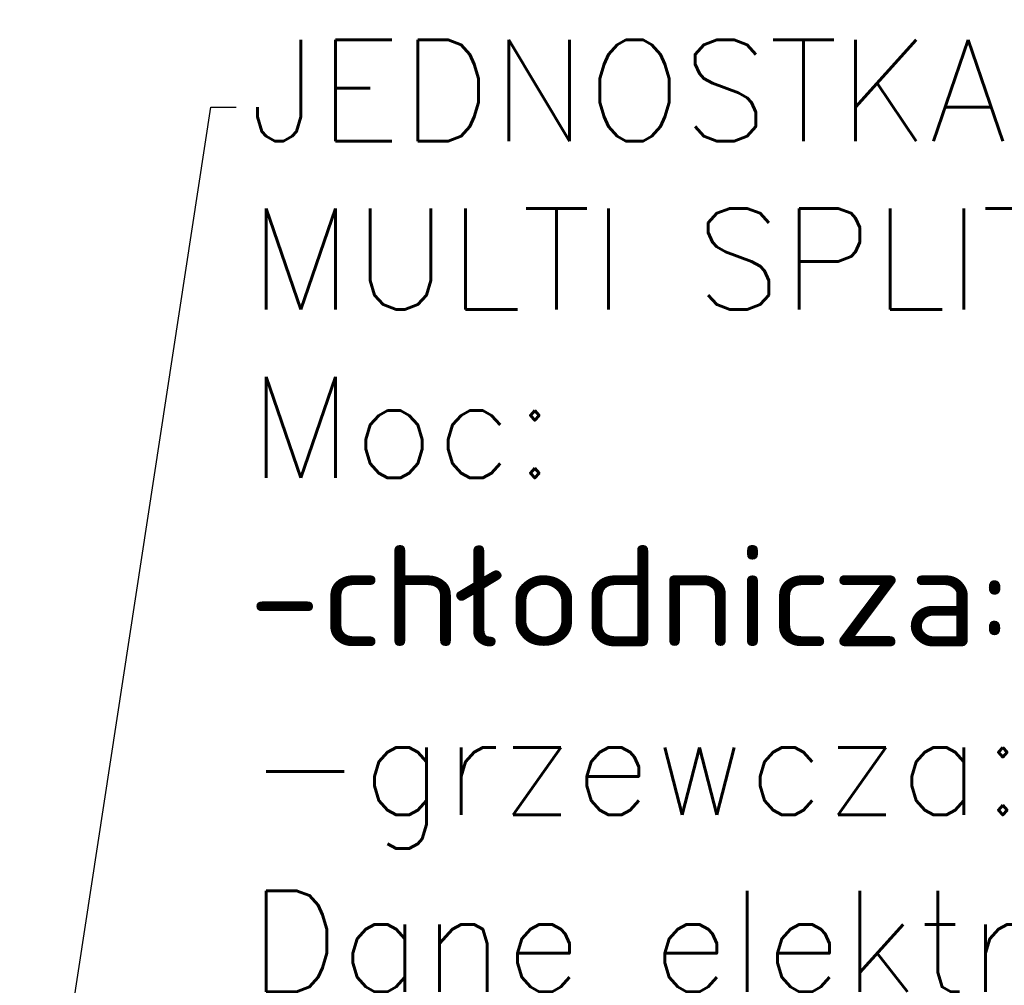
# Model space of a CAD drawing. Header units: centimetres. Extents: x 8435 to 34224, y 15581 to 23928.
# Tile 34 of 256: x 14084 to 14162, y 19725 to 19801. Entities that reach past the tile are written whole.
import ezdxf
from ezdxf import colors
from ezdxf.entities.mleader import LeaderData, LeaderLine
from ezdxf.math import Vec2, Vec3

# ---------------------------------------------------------------- set-up
doc = ezdxf.new("R2010")
doc.units = ezdxf.units.CM
doc.header["$LTSCALE"] = 0.2
doc.layers.add('_ET_OPIS', color=7, linetype='Continuous', lineweight=20)
doc.styles.add('SIMPLEX', font='simplex.shx', dxfattribs={"height": 12})

msp = doc.modelspace()

# ---------------------------------------------------------------- leaders
at = {"layer": '_ET_OPIS', "ltscale": 2}
ml = msp.add_multileader_mtext('Standard', dxfattribs=at)
ml.set_content('JEDNOSTKA ZEWNĘTRZNA\\PMULTI SPLIT\\PMoc:\\P-chłodnicza:12.0kW\\P-grzewcza:12.0kW\\PDane elektryczne; 1{\\fArial|b0|i0|c238|p34;\\H1.08333x;~\\fMS Shell Dlg 2|b0|i0|c238|p0;\\H0.65385x; \\H1.41176x;230V}, 50Hz\\Pmontaż na ścianie budynku', color=256, style='SIMPLEX')
ml.set_leader_properties()
ml.build(insert=Vec2(0, 0))
ml.multileader.update_dxf_attribs({"dogleg_length": 2, "arrow_head_size": 8})
ctx = ml.context
ctx.base_point, ctx.char_height, ctx.arrow_head_size, ctx.landing_gap_size, ctx.plane_origin = Vec3(14101.266, 19794.243), 8, 8, 1, Vec3(14592.256, 19849.442)
notes = []
notes.append((ctx, [(1, (1, 1, 0), (14099.266, 19794.243), (1, 0), 2, [(1, [(14084.216, 19696.14)], 0, [])])]))
ctx.mtext.insert, ctx.mtext.width, ctx.mtext.defined_height, ctx.mtext.flow_direction = Vec3(14102.266, 19799.576), 213.05204, 51.024, 5
for ctx, leaders in notes:
    for number, flags, end, landing, length, lines in leaders:
        leader = LeaderData()
        leader.index, (leader.has_last_leader_line, leader.has_dogleg_vector, leader.attachment_direction) = number, flags
        leader.last_leader_point, leader.dogleg_vector, leader.dogleg_length = Vec3(end), Vec3(landing), length
        for number, points, colour, breaks in lines:
            line = LeaderLine()
            line.index, line.vertices, line.color, line.breaks = number, Vec3.list(points), colors.encode_raw_color(colour), breaks
            leader.lines.append(line)
        ctx.leaders.append(leader)

doc.saveas('drawing.dxf')
